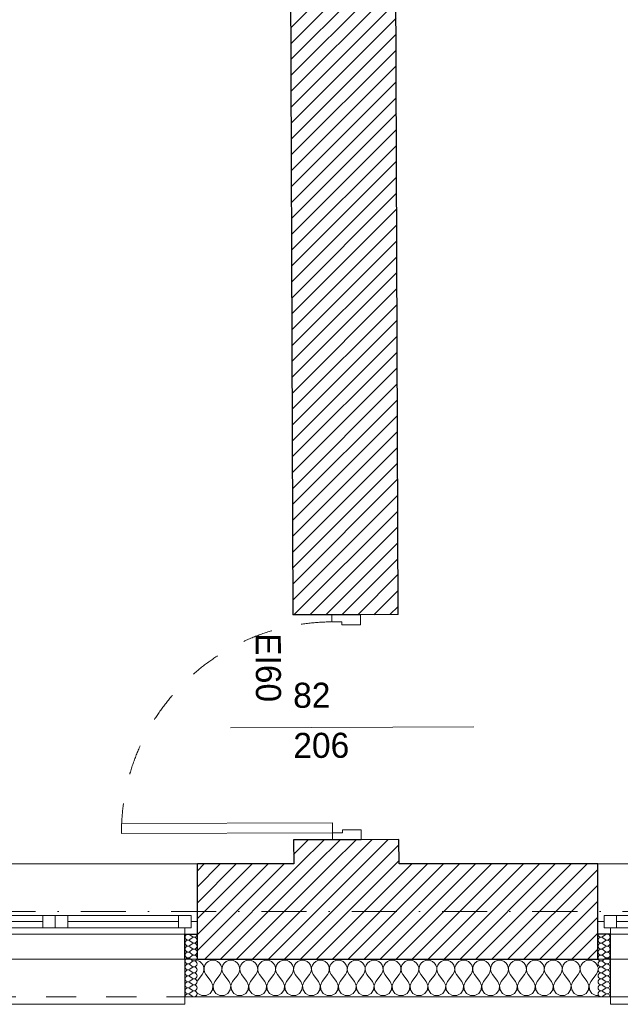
# Model space of a CAD drawing. Header units: millimetres. Extents: x 172139 to 266886, y 89395 to 138225.
# Tile 37 of 94: x 202872 to 205267, y 106825 to 110754. Entities that reach past the tile are written whole.
import ezdxf
from ezdxf.enums import TextEntityAlignment as Align

# ---------------------------------------------------------------- set-up
doc = ezdxf.new("R2010")
doc.units = ezdxf.units.MM
doc.header["$MEASUREMENT"] = 0
doc.linetypes.add('Kropki i Kreski', pattern=[360, 180, -90, 0, -90])
doc.linetypes.add('Przerywana', pattern=[240, 120, -120])
for name, color, linetype in [('Drzwi ArchiCAD', 7, 'Continuous'), ('Konstrukcja - Siatki mod', 7, 'Continuous'), ('KR_INW', 7, 'Continuous'), ('NAPIS_SODON', 7, 'Continuous'), ('Okna ArchiCADa', 7, 'Continuous'), ('Znaczniki drzwi ArchiCADa', 7, 'Continuous')]:
    doc.layers.add(name, color=color, linetype=linetype)
for name, color, linetype, lineweight in [('Drzwi ArchiCAD_Nr_pióra__1', 7, 'Continuous', 13), ('Drzwi ArchiCAD_Nr_pióra__27', 7, 'Continuous', 25), ('KR_INW_Nr_pióra__101', 252, 'Continuous', 5), ('KR_INW_Nr_pióra__27', 7, 'Continuous', 25), ('KR_INW_Nr_pióra__47', 7, 'Continuous', 15), ('NAPIS_SODON_Nr_pióra__1', 7, 'Continuous', 13), ('Okna ArchiCADa_Nr_pióra__1', 7, 'Continuous', 13), ('Okna ArchiCADa_Nr_pióra__27', 7, 'Continuous', 25), ('Znaczniki drzwi ArchiCADa_Nr_pióra__7', 7, 'Continuous', 13)]:
    doc.layers.add(name, color=color, linetype=linetype, lineweight=lineweight)
for name, color, linetype, lineweight, true_color in [('Konstrukcja - Siatki mod_Nr_pióra__48', 7, 'Continuous', 15, 0xa80f02), ('KR_INW_Nr_pióra__102', 7, 'Continuous', 5, 0xcccccc), ('Znaczniki drzwi ArchiCADa_Nr_pióra__20', 7, 'Continuous', 13, 0xb00000)]:
    doc.layers.add(name, color=color, linetype=linetype, lineweight=lineweight, true_color=true_color)
doc.styles.add('GENERATED_STYLE_1', font='txt')
pattern_1 = [(45, (0, 0), (-31.819804, 31.819804), [])]

# ---------------------------------------------------------------- blocks, each defined once
blk = doc.blocks.new('Strop_1', base_point=(179225, 121523.3))
at = {"layer": 'NAPIS_SODON_Nr_pióra__1', "linetype": 'Continuous', "flags": 128}
blk.add_lwpolyline([(179225, 121523.3), (179225.9, 107003.8), (250898.3, 107008.3), (250897.4, 121527.8)], close=True, dxfattribs=at)
blk = doc.blocks.new('*X158')
at = {"layer": 'KR_INW_Nr_pióra__102', "linetype": 'Continuous'}
for p, q in [((203581.2, 107000.2), (203580.9, 107000.2)), ((203590.2, 106996.2), (203581.2, 107000.2)), ((203597.8, 106989.9), (203590.2, 106996.2)), ((203603.4, 106981.8), (203597.8, 106989.9)), ((203606.5, 106972.5), (203603.4, 106981.8)), ((203607, 106962.6), (203606.5, 106972.5)), ((203607.8, 106972.5), (203607.3, 106962.6)), ((203610.9, 106981.8), (203607.8, 106972.5)), ((203616.5, 106989.9), (203610.9, 106981.8)), ((203624.1, 106996.2), (203616.5, 106989.9)), ((203633.1, 107000.2), (203624.1, 106996.2)), ((203642.9, 107001.6), (203633.1, 107000.2)), ((203652.6, 107000.2), (203642.9, 107001.6)), ((203661.6, 106996.2), (203652.6, 107000.2)), ((203669.2, 106989.9), (203661.6, 106996.2)), ((203674.8, 106981.8), (203669.2, 106989.9)), ((203677.9, 106972.5), (203674.8, 106981.8)), ((203678.4, 106962.6), (203677.9, 106972.5)), ((203679.2, 106972.5), (203678.7, 106962.6)), ((203682.3, 106981.8), (203679.2, 106972.5)), ((203687.9, 106989.9), (203682.3, 106981.8)), ((203695.5, 106996.2), (203687.9, 106989.9)), ((203704.5, 107000.2), (203695.5, 106996.2)), ((203714.3, 107001.6), (203704.5, 107000.2)), ((203724, 107000.2), (203714.3, 107001.6)), ((203733.1, 106996.2), (203724, 107000.2)), ((203740.6, 106989.9), (203733.1, 106996.2)), ((203746.2, 106981.8), (203740.6, 106989.9)), ((203749.4, 106972.5), (203746.2, 106981.8)), ((203749.9, 106962.6), (203749.4, 106972.5)), ((203750.6, 106972.5), (203750.1, 106962.6)), ((203753.8, 106981.8), (203750.6, 106972.5)), ((203759.4, 106989.9), (203753.8, 106981.8)), ((203766.9, 106996.2), (203759.4, 106989.9)), ((203776, 107000.2), (203766.9, 106996.2)), ((203785.7, 107001.6), (203776, 107000.2)), ((203795.5, 107000.2), (203785.7, 107001.6)), ((203804.5, 106996.2), (203795.5, 107000.2)), ((203812.1, 106989.9), (203804.5, 106996.2)), ((203817.7, 106981.8), (203812.1, 106989.9)), ((203820.8, 106972.5), (203817.7, 106981.8)), ((203821.3, 106962.6), (203820.8, 106972.5)), ((203822.1, 106972.5), (203821.6, 106962.6)), ((203825.2, 106981.8), (203822.1, 106972.5)), ((203830.8, 106989.9), (203825.2, 106981.8)), ((203838.4, 106996.2), (203830.8, 106989.9)), ((203847.4, 107000.2), (203838.4, 106996.2)), ((203857.1, 107001.6), (203847.4, 107000.2)), ((203866.9, 107000.2), (203857.1, 107001.6)), ((203875.9, 106996.2), (203866.9, 107000.2)), ((203883.5, 106989.9), (203875.9, 106996.2)), ((203889.1, 106981.8), (203883.5, 106989.9)), ((203892.2, 106972.5), (203889.1, 106981.8)), ((203892.7, 106962.6), (203892.2, 106972.5)), ((203893.5, 106972.5), (203893, 106962.6)), ((203896.6, 106981.8), (203893.5, 106972.5)), ((203902.2, 106989.9), (203896.6, 106981.8)), ((203909.8, 106996.2), (203902.2, 106989.9)), ((203918.8, 107000.2), (203909.8, 106996.2)), ((203928.6, 107001.6), (203918.8, 107000.2)), ((203938.3, 107000.2), (203928.6, 107001.6)), ((203947.3, 106996.2), (203938.3, 107000.2)), ((203954.9, 106989.9), (203947.3, 106996.2)), ((203960.5, 106981.8), (203954.9, 106989.9)), ((203963.7, 106972.5), (203960.5, 106981.8)), ((203964.1, 106962.6), (203963.7, 106972.5)), ((203964.9, 106972.5), (203964.4, 106962.6)), ((203968.1, 106981.8), (203964.9, 106972.5)), ((203973.6, 106989.9), (203968.1, 106981.8)), ((203981.2, 106996.2), (203973.6, 106989.9)), ((203990.2, 107000.2), (203981.2, 106996.2)), ((204000, 107001.6), (203990.2, 107000.2)), ((204009.8, 107000.2), (204000, 107001.6)), ((204018.8, 106996.2), (204009.8, 107000.2)), ((204026.4, 106989.9), (204018.8, 106996.2)), ((204031.9, 106981.8), (204026.4, 106989.9)), ((204035.1, 106972.5), (204031.9, 106981.8)), ((204035.6, 106962.6), (204035.1, 106972.5)), ((204036.3, 106972.5), (204035.9, 106962.6)), ((204039.5, 106981.8), (204036.3, 106972.5)), ((204045.1, 106989.9), (204039.5, 106981.8)), ((204052.7, 106996.2), (204045.1, 106989.9)), ((204061.7, 107000.2), (204052.7, 106996.2)), ((204071.4, 107001.6), (204061.7, 107000.2)), ((204081.2, 107000.2), (204071.4, 107001.6)), ((204090.2, 106996.2), (204081.2, 107000.2)), ((204097.8, 106989.9), (204090.2, 106996.2)), ((204103.4, 106981.8), (204097.8, 106989.9)), ((204106.5, 106972.5), (204103.4, 106981.8)), ((204107, 106962.6), (204106.5, 106972.5)), ((204107.8, 106972.5), (204107.3, 106962.6)), ((204110.9, 106981.8), (204107.8, 106972.5)), ((204116.5, 106989.9), (204110.9, 106981.8)), ((204124.1, 106996.2), (204116.5, 106989.9)), ((204133.1, 107000.2), (204124.1, 106996.2)), ((204142.9, 107001.6), (204133.1, 107000.2)), ((204152.6, 107000.2), (204142.9, 107001.6)), ((204161.6, 106996.2), (204152.6, 107000.2)), ((204169.2, 106989.9), (204161.6, 106996.2)), ((204174.8, 106981.8), (204169.2, 106989.9)), ((204177.9, 106972.5), (204174.8, 106981.8)), ((204178.4, 106962.6), (204177.9, 106972.5)), ((204179.2, 106972.5), (204178.7, 106962.6)), ((204182.3, 106981.8), (204179.2, 106972.5)), ((204187.9, 106989.9), (204182.3, 106981.8)), ((204195.5, 106996.2), (204187.9, 106989.9)), ((204204.5, 107000.2), (204195.5, 106996.2)), ((204214.3, 107001.6), (204204.5, 107000.2)), ((204224, 107000.2), (204214.3, 107001.6)), ((204233.1, 106996.2), (204224, 107000.2)), ((204240.6, 106989.9), (204233.1, 106996.2)), ((204246.2, 106981.8), (204240.6, 106989.9)), ((204249.4, 106972.5), (204246.2, 106981.8)), ((204249.9, 106962.6), (204249.4, 106972.5)), ((204250.6, 106972.5), (204250.1, 106962.6)), ((204253.8, 106981.8), (204250.6, 106972.5)), ((204259.4, 106989.9), (204253.8, 106981.8)), ((204266.9, 106996.2), (204259.4, 106989.9)), ((204276, 107000.2), (204266.9, 106996.2)), ((204285.7, 107001.6), (204276, 107000.2)), ((204295.5, 107000.2), (204285.7, 107001.6)), ((204304.5, 106996.2), (204295.5, 107000.2)), ((204312.1, 106989.9), (204304.5, 106996.2)), ((204317.7, 106981.8), (204312.1, 106989.9)), ((204320.8, 106972.5), (204317.7, 106981.8)), ((204321.3, 106962.6), (204320.8, 106972.5)), ((204322.1, 106972.5), (204321.6, 106962.6)), ((204325.2, 106981.8), (204322.1, 106972.5)), ((204330.8, 106989.9), (204325.2, 106981.8)), ((204338.4, 106996.2), (204330.8, 106989.9)), ((204347.4, 107000.2), (204338.4, 106996.2)), ((204357.1, 107001.6), (204347.4, 107000.2)), ((204366.9, 107000.2), (204357.1, 107001.6)), ((204375.9, 106996.2), (204366.9, 107000.2)), ((204383.5, 106989.9), (204375.9, 106996.2)), ((204389.1, 106981.8), (204383.5, 106989.9)), ((204392.2, 106972.5), (204389.1, 106981.8)), ((204392.7, 106962.6), (204392.2, 106972.5)), ((204393.5, 106972.5), (204393, 106962.6)), ((204396.6, 106981.8), (204393.5, 106972.5)), ((204402.2, 106989.9), (204396.6, 106981.8)), ((204409.8, 106996.2), (204402.2, 106989.9)), ((204418.8, 107000.2), (204409.8, 106996.2)), ((204428.6, 107001.6), (204418.8, 107000.2)), ((204438.3, 107000.2), (204428.6, 107001.6)), ((204447.3, 106996.2), (204438.3, 107000.2)), ((204454.9, 106989.9), (204447.3, 106996.2)), ((204460.5, 106981.8), (204454.9, 106989.9)), ((204463.7, 106972.5), (204460.5, 106981.8)), ((204464.1, 106962.6), (204463.7, 106972.5)), ((204464.9, 106972.5), (204464.4, 106962.6)), ((204468.1, 106981.8), (204464.9, 106972.5)), ((204473.6, 106989.9), (204468.1, 106981.8)), ((204481.2, 106996.2), (204473.6, 106989.9)), ((204490.2, 107000.2), (204481.2, 106996.2)), ((204500, 107001.6), (204490.2, 107000.2)), ((204509.8, 107000.2), (204500, 107001.6)), ((204518.8, 106996.2), (204509.8, 107000.2)), ((204526.4, 106989.9), (204518.8, 106996.2)), ((204531.9, 106981.8), (204526.4, 106989.9)), ((204535.1, 106972.5), (204531.9, 106981.8)), ((204535.6, 106962.6), (204535.1, 106972.5)), ((204536.3, 106972.5), (204535.9, 106962.6)), ((204539.5, 106981.8), (204536.3, 106972.5)), ((204545.1, 106989.9), (204539.5, 106981.8)), ((204552.7, 106996.2), (204545.1, 106989.9)), ((204561.7, 107000.2), (204552.7, 106996.2)), ((204571.4, 107001.6), (204561.7, 107000.2)), ((204581.2, 107000.2), (204571.4, 107001.6)), ((204590.2, 106996.2), (204581.2, 107000.2)), ((204597.8, 106989.9), (204590.2, 106996.2)), ((204603.4, 106981.8), (204597.8, 106989.9)), ((204606.5, 106972.5), (204603.4, 106981.8)), ((204607, 106962.6), (204606.5, 106972.5)), ((204607.8, 106972.5), (204607.3, 106962.6)), ((204610.9, 106981.8), (204607.8, 106972.5)), ((204616.5, 106989.9), (204610.9, 106981.8)), ((204624.1, 106996.2), (204616.5, 106989.9)), ((204633.1, 107000.2), (204624.1, 106996.2)), ((204642.9, 107001.6), (204633.1, 107000.2)), ((204652.6, 107000.2), (204642.9, 107001.6)), ((204661.6, 106996.2), (204652.6, 107000.2)), ((204669.2, 106989.9), (204661.6, 106996.2)), ((204674.8, 106981.8), (204669.2, 106989.9)), ((204677.9, 106972.5), (204674.8, 106981.8)), ((204678.4, 106962.6), (204677.9, 106972.5)), ((204679.2, 106972.5), (204678.7, 106962.6)), ((204682.3, 106981.8), (204679.2, 106972.5)), ((204687.9, 106989.9), (204682.3, 106981.8)), ((204695.5, 106996.2), (204687.9, 106989.9)), ((204704.5, 107000.2), (204695.5, 106996.2)), ((204714.3, 107001.6), (204704.5, 107000.2)), ((204724, 107000.2), (204714.3, 107001.6)), ((204733.1, 106996.2), (204724, 107000.2)), ((204740.6, 106989.9), (204733.1, 106996.2)), ((204746.2, 106981.8), (204740.6, 106989.9)), ((204749.4, 106972.5), (204746.2, 106981.8)), ((204749.9, 106962.6), (204749.4, 106972.5)), ((204750.6, 106972.5), (204750.1, 106962.6)), ((204753.8, 106981.8), (204750.6, 106972.5)), ((204759.4, 106989.9), (204753.8, 106981.8)), ((204766.9, 106996.2), (204759.4, 106989.9)), ((204776, 107000.2), (204766.9, 106996.2)), ((204785.7, 107001.6), (204776, 107000.2)), ((204795.5, 107000.2), (204785.7, 107001.6)), ((204804.5, 106996.2), (204795.5, 107000.2)), ((204812.1, 106989.9), (204804.5, 106996.2)), ((204817.7, 106981.8), (204812.1, 106989.9)), ((204820.8, 106972.5), (204817.7, 106981.8)), ((204821.3, 106962.6), (204820.8, 106972.5)), ((204822.1, 106972.5), (204821.6, 106962.6)), ((204825.2, 106981.8), (204822.1, 106972.5)), ((204830.8, 106989.9), (204825.2, 106981.8)), ((204838.4, 106996.2), (204830.8, 106989.9)), ((204847.4, 107000.2), (204838.4, 106996.2)), ((204857.1, 107001.6), (204847.4, 107000.2)), ((204866.9, 107000.2), (204857.1, 107001.6)), ((204875.9, 106996.2), (204866.9, 107000.2)), ((204883.5, 106989.9), (204875.9, 106996.2)), ((204889.1, 106981.8), (204883.5, 106989.9)), ((204892.2, 106972.5), (204889.1, 106981.8)), ((204892.7, 106962.6), (204892.2, 106972.5)), ((204893.5, 106972.5), (204893, 106962.6)), ((204896.6, 106981.8), (204893.5, 106972.5)), ((204902.2, 106989.9), (204896.6, 106981.8)), ((204909.8, 106996.2), (204902.2, 106989.9)), ((204918.8, 107000.2), (204909.8, 106996.2)), ((204928.6, 107001.6), (204918.8, 107000.2)), ((204938.3, 107000.2), (204928.6, 107001.6)), ((204947.3, 106996.2), (204938.3, 107000.2)), ((204954.9, 106989.9), (204947.3, 106996.2)), ((204960.5, 106981.8), (204954.9, 106989.9)), ((204963.7, 106972.5), (204960.5, 106981.8)), ((204964.1, 106962.6), (204963.7, 106972.5)), ((204964.9, 106972.5), (204964.4, 106962.6)), ((204968.1, 106981.8), (204964.9, 106972.5)), ((204973.6, 106989.9), (204968.1, 106981.8)), ((204981.2, 106996.2), (204973.6, 106989.9)), ((204990.2, 107000.2), (204981.2, 106996.2)), ((205000, 107001.6), (204990.2, 107000.2)), ((205009.8, 107000.2), (205000, 107001.6)), ((205018.8, 106996.2), (205009.8, 107000.2)), ((205026.4, 106989.9), (205018.8, 106996.2)), ((205031.9, 106981.8), (205026.4, 106989.9)), ((205035.1, 106972.5), (205031.9, 106981.8)), ((205035.6, 106962.6), (205035.1, 106972.5)), ((205036.3, 106972.5), (205035.9, 106962.6)), ((205039.5, 106981.8), (205036.3, 106972.5)), ((205045.1, 106989.9), (205039.5, 106981.8)), ((205052.7, 106996.2), (205045.1, 106989.9)), ((205061.7, 107000.2), (205052.7, 106996.2)), ((205071.4, 107001.6), (205061.7, 107000.2)), ((205081.2, 107000.2), (205071.4, 107001.6)), ((205090.2, 106996.2), (205081.2, 107000.2)), ((205097.8, 106989.9), (205090.2, 106996.2)), ((205103.4, 106981.8), (205097.8, 106989.9)), ((205106.5, 106972.5), (205103.4, 106981.8)), ((205107, 106962.6), (205106.5, 106972.5)), ((205107.8, 106972.5), (205107.3, 106962.6)), ((205110.9, 106981.8), (205107.8, 106972.5)), ((205116.5, 106989.9), (205110.9, 106981.8)), ((205124.1, 106996.2), (205116.5, 106989.9)), ((205133.1, 107000.2), (205124.1, 106996.2)), ((205142.9, 107001.6), (205133.1, 107000.2)), ((205152.6, 107000.2), (205142.9, 107001.6)), ((205161.6, 106996.2), (205152.6, 107000.2)), ((205169.2, 106989.9), (205161.6, 106996.2)), ((205174.8, 106981.8), (205169.2, 106989.9)), ((205177.7, 106973.2), (205174.8, 106981.8)), ((203580.9, 106919), (203600, 106944.4)), ((203600, 106944.4), (203604.8, 106953.1)), ((203604.8, 106953.1), (203607, 106962.6)), ((203607.3, 106962.6), (203609.5, 106953.1)), ((203609.5, 106953.1), (203614.3, 106944.4)), ((203635.7, 106915.9), (203614.3, 106944.4)), ((203650, 106915.9), (203671.4, 106944.4)), ((203671.4, 106944.4), (203676.2, 106953.1)), ((203676.2, 106953.1), (203678.4, 106962.6)), ((203678.7, 106962.6), (203680.9, 106953.1)), ((203680.9, 106953.1), (203685.7, 106944.4)), ((203707.1, 106915.9), (203685.7, 106944.4)), ((203721.4, 106915.9), (203742.9, 106944.4)), ((203742.9, 106944.4), (203747.6, 106953.1)), ((203747.6, 106953.1), (203749.9, 106962.6)), ((203750.1, 106962.6), (203752.4, 106953.1)), ((203752.4, 106953.1), (203757.1, 106944.4)), ((203778.6, 106915.9), (203757.1, 106944.4)), ((203792.9, 106915.9), (203814.3, 106944.4)), ((203814.3, 106944.4), (203819.1, 106953.1)), ((203819.1, 106953.1), (203821.3, 106962.6)), ((203821.6, 106962.6), (203823.8, 106953.1)), ((203823.8, 106953.1), (203828.6, 106944.4)), ((203850, 106915.9), (203828.6, 106944.4)), ((203864.3, 106915.9), (203885.7, 106944.4)), ((203885.7, 106944.4), (203890.5, 106953.1)), ((203890.5, 106953.1), (203892.7, 106962.6)), ((203893, 106962.6), (203895.2, 106953.1)), ((203895.2, 106953.1), (203900, 106944.4)), ((203921.4, 106915.9), (203900, 106944.4)), ((203935.7, 106915.9), (203957.1, 106944.4)), ((203957.1, 106944.4), (203961.9, 106953.1)), ((203961.9, 106953.1), (203964.1, 106962.6)), ((203964.4, 106962.6), (203966.7, 106953.1)), ((203966.7, 106953.1), (203971.4, 106944.4)), ((203992.9, 106915.9), (203971.4, 106944.4)), ((204007.1, 106915.9), (204028.6, 106944.4)), ((204028.6, 106944.4), (204033.3, 106953.1)), ((204033.3, 106953.1), (204035.6, 106962.6)), ((204035.9, 106962.6), (204038.1, 106953.1)), ((204038.1, 106953.1), (204042.9, 106944.4)), ((204064.3, 106915.9), (204042.9, 106944.4)), ((204078.6, 106915.9), (204100, 106944.4)), ((204100, 106944.4), (204104.8, 106953.1)), ((204104.8, 106953.1), (204107, 106962.6)), ((204107.3, 106962.6), (204109.5, 106953.1)), ((204109.5, 106953.1), (204114.3, 106944.4)), ((204135.7, 106915.9), (204114.3, 106944.4)), ((204150, 106915.9), (204171.4, 106944.4)), ((204171.4, 106944.4), (204176.2, 106953.1)), ((204176.2, 106953.1), (204178.4, 106962.6)), ((204178.7, 106962.6), (204180.9, 106953.1)), ((204180.9, 106953.1), (204185.7, 106944.4)), ((204207.1, 106915.9), (204185.7, 106944.4)), ((204221.4, 106915.9), (204242.9, 106944.4)), ((204242.9, 106944.4), (204247.6, 106953.1)), ((204247.6, 106953.1), (204249.9, 106962.6)), ((204250.1, 106962.6), (204252.4, 106953.1)), ((204252.4, 106953.1), (204257.1, 106944.4)), ((204278.6, 106915.9), (204257.1, 106944.4)), ((204292.9, 106915.9), (204314.3, 106944.4)), ((204314.3, 106944.4), (204319.1, 106953.1)), ((204319.1, 106953.1), (204321.3, 106962.6)), ((204321.6, 106962.6), (204323.8, 106953.1)), ((204323.8, 106953.1), (204328.6, 106944.4)), ((204350, 106915.9), (204328.6, 106944.4)), ((204364.3, 106915.9), (204385.7, 106944.4)), ((204385.7, 106944.4), (204390.5, 106953.1)), ((204390.5, 106953.1), (204392.7, 106962.6)), ((204393, 106962.6), (204395.2, 106953.1)), ((204395.2, 106953.1), (204400, 106944.4)), ((204421.4, 106915.9), (204400, 106944.4)), ((204435.7, 106915.9), (204457.1, 106944.4)), ((204457.1, 106944.4), (204461.9, 106953.1)), ((204461.9, 106953.1), (204464.1, 106962.6)), ((204464.4, 106962.6), (204466.7, 106953.1)), ((204466.7, 106953.1), (204471.4, 106944.4)), ((204492.9, 106915.9), (204471.4, 106944.4)), ((204507.1, 106915.9), (204528.6, 106944.4)), ((204528.6, 106944.4), (204533.3, 106953.1)), ((204533.3, 106953.1), (204535.6, 106962.6)), ((204535.9, 106962.6), (204538.1, 106953.1)), ((204538.1, 106953.1), (204542.9, 106944.4)), ((204564.3, 106915.9), (204542.9, 106944.4)), ((204578.6, 106915.9), (204600, 106944.4)), ((204600, 106944.4), (204604.8, 106953.1)), ((204604.8, 106953.1), (204607, 106962.6)), ((204607.3, 106962.6), (204609.5, 106953.1)), ((204609.5, 106953.1), (204614.3, 106944.4)), ((204635.7, 106915.9), (204614.3, 106944.4)), ((204650, 106915.9), (204671.4, 106944.4)), ((204671.4, 106944.4), (204676.2, 106953.1)), ((204676.2, 106953.1), (204678.4, 106962.6)), ((204678.7, 106962.6), (204680.9, 106953.1)), ((204680.9, 106953.1), (204685.7, 106944.4)), ((204707.1, 106915.9), (204685.7, 106944.4)), ((204721.4, 106915.9), (204742.9, 106944.4)), ((204742.9, 106944.4), (204747.6, 106953.1)), ((204747.6, 106953.1), (204749.9, 106962.6)), ((204750.1, 106962.6), (204752.4, 106953.1)), ((204752.4, 106953.1), (204757.1, 106944.4)), ((204778.6, 106915.9), (204757.1, 106944.4)), ((204792.9, 106915.9), (204814.3, 106944.4)), ((204814.3, 106944.4), (204819.1, 106953.1)), ((204819.1, 106953.1), (204821.3, 106962.6)), ((204821.6, 106962.6), (204823.8, 106953.1)), ((204823.8, 106953.1), (204828.6, 106944.4)), ((204850, 106915.9), (204828.6, 106944.4)), ((204864.3, 106915.9), (204885.7, 106944.4)), ((204885.7, 106944.4), (204890.5, 106953.1)), ((204890.5, 106953.1), (204892.7, 106962.6)), ((204893, 106962.6), (204895.2, 106953.1)), ((204895.2, 106953.1), (204900, 106944.4)), ((204921.4, 106915.9), (204900, 106944.4)), ((204935.7, 106915.9), (204957.1, 106944.4)), ((204957.1, 106944.4), (204961.9, 106953.1)), ((204961.9, 106953.1), (204964.1, 106962.6)), ((204964.4, 106962.6), (204966.7, 106953.1)), ((204966.7, 106953.1), (204971.4, 106944.4)), ((204992.9, 106915.9), (204971.4, 106944.4)), ((205007.1, 106915.9), (205028.6, 106944.4)), ((205028.6, 106944.4), (205033.3, 106953.1)), ((205033.3, 106953.1), (205035.6, 106962.6)), ((205035.9, 106962.6), (205038.1, 106953.1)), ((205038.1, 106953.1), (205042.9, 106944.4)), ((205064.3, 106915.9), (205042.9, 106944.4)), ((205078.6, 106915.9), (205100, 106944.4)), ((205100, 106944.4), (205104.8, 106953.1)), ((205104.8, 106953.1), (205107, 106962.6)), ((205107.3, 106962.6), (205109.5, 106953.1)), ((205109.5, 106953.1), (205114.3, 106944.4)), ((205135.7, 106915.9), (205114.3, 106944.4)), ((205150, 106915.9), (205171.4, 106944.4)), ((205171.4, 106944.4), (205176.2, 106953.1)), ((205176.2, 106953.1), (205177.7, 106959.5)), ((203642.4, 106899.8), (203635.7, 106915.9)), ((203640.8, 106882.5), (203642.4, 106899.8)), ((203650, 106915.9), (203643.3, 106899.8)), ((203643.3, 106899.8), (203644.9, 106882.5)), ((203713.9, 106899.8), (203707.1, 106915.9)), ((203712.2, 106882.5), (203713.9, 106899.8)), ((203721.4, 106915.9), (203714.7, 106899.8)), ((203714.7, 106899.8), (203716.3, 106882.5)), ((203785.3, 106899.8), (203778.6, 106915.9)), ((203783.7, 106882.5), (203785.3, 106899.8)), ((203792.9, 106915.9), (203786.1, 106899.8)), ((203786.1, 106899.8), (203787.8, 106882.5)), ((203856.7, 106899.8), (203850, 106915.9)), ((203855.1, 106882.5), (203856.7, 106899.8)), ((203864.3, 106915.9), (203857.6, 106899.8)), ((203857.6, 106899.8), (203859.2, 106882.5)), ((203928.2, 106899.8), (203921.4, 106915.9)), ((203926.5, 106882.5), (203928.2, 106899.8)), ((203935.7, 106915.9), (203929, 106899.8)), ((203929, 106899.8), (203930.6, 106882.5)), ((203999.6, 106899.8), (203992.9, 106915.9)), ((203997.9, 106882.5), (203999.6, 106899.8)), ((204007.1, 106915.9), (204000.4, 106899.8)), ((204000.4, 106899.8), (204002.1, 106882.5)), ((204071, 106899.8), (204064.3, 106915.9)), ((204069.4, 106882.5), (204071, 106899.8)), ((204078.6, 106915.9), (204071.8, 106899.8)), ((204071.8, 106899.8), (204073.5, 106882.5)), ((204142.4, 106899.8), (204135.7, 106915.9)), ((204140.8, 106882.5), (204142.4, 106899.8)), ((204150, 106915.9), (204143.3, 106899.8)), ((204143.3, 106899.8), (204144.9, 106882.5)), ((204213.9, 106899.8), (204207.1, 106915.9)), ((204212.2, 106882.5), (204213.9, 106899.8)), ((204221.4, 106915.9), (204214.7, 106899.8)), ((204214.7, 106899.8), (204216.3, 106882.5)), ((204285.3, 106899.8), (204278.6, 106915.9)), ((204283.7, 106882.5), (204285.3, 106899.8)), ((204292.9, 106915.9), (204286.1, 106899.8)), ((204286.1, 106899.8), (204287.8, 106882.5)), ((204356.7, 106899.8), (204350, 106915.9)), ((204355.1, 106882.5), (204356.7, 106899.8)), ((204364.3, 106915.9), (204357.6, 106899.8)), ((204357.6, 106899.8), (204359.2, 106882.5)), ((204428.2, 106899.8), (204421.4, 106915.9)), ((204426.5, 106882.5), (204428.2, 106899.8)), ((204435.7, 106915.9), (204429, 106899.8)), ((204429, 106899.8), (204430.6, 106882.5)), ((204499.6, 106899.8), (204492.9, 106915.9)), ((204497.9, 106882.5), (204499.6, 106899.8)), ((204507.1, 106915.9), (204500.4, 106899.8)), ((204500.4, 106899.8), (204502.1, 106882.5)), ((204571, 106899.8), (204564.3, 106915.9)), ((204569.4, 106882.5), (204571, 106899.8)), ((204578.6, 106915.9), (204571.8, 106899.8)), ((204571.8, 106899.8), (204573.5, 106882.5)), ((204642.4, 106899.8), (204635.7, 106915.9)), ((204640.8, 106882.5), (204642.4, 106899.8)), ((204650, 106915.9), (204643.3, 106899.8)), ((204643.3, 106899.8), (204644.9, 106882.5)), ((204713.9, 106899.8), (204707.1, 106915.9)), ((204712.2, 106882.5), (204713.9, 106899.8)), ((204721.4, 106915.9), (204714.7, 106899.8)), ((204714.7, 106899.8), (204716.3, 106882.5)), ((204785.3, 106899.8), (204778.6, 106915.9)), ((204783.7, 106882.5), (204785.3, 106899.8)), ((204792.9, 106915.9), (204786.1, 106899.8)), ((204786.1, 106899.8), (204787.8, 106882.5)), ((204856.7, 106899.8), (204850, 106915.9)), ((204855.1, 106882.5), (204856.7, 106899.8)), ((204864.3, 106915.9), (204857.6, 106899.8)), ((204857.6, 106899.8), (204859.2, 106882.5)), ((204928.2, 106899.8), (204921.4, 106915.9)), ((204926.5, 106882.5), (204928.2, 106899.8)), ((204935.7, 106915.9), (204929, 106899.8)), ((204929, 106899.8), (204930.6, 106882.5)), ((204999.6, 106899.8), (204992.9, 106915.9)), ((204997.9, 106882.5), (204999.6, 106899.8)), ((205007.1, 106915.9), (205000.4, 106899.8)), ((205000.4, 106899.8), (205002.1, 106882.5)), ((205071, 106899.8), (205064.3, 106915.9)), ((205069.4, 106882.5), (205071, 106899.8)), ((205078.6, 106915.9), (205071.8, 106899.8)), ((205071.8, 106899.8), (205073.5, 106882.5)), ((205142.4, 106899.8), (205135.7, 106915.9)), ((205140.8, 106882.5), (205142.4, 106899.8)), ((205150, 106915.9), (205143.3, 106899.8)), ((205143.3, 106899.8), (205144.9, 106882.5)), ((203580.9, 106871.3), (203583.1, 106868)), ((203583.1, 106868), (203598.4, 106859.8)), ((203598.4, 106859.8), (203615.8, 106859.8)), ((203615.8, 106859.8), (203631.2, 106868)), ((203631.2, 106868), (203640.8, 106882.5)), ((203644.9, 106882.5), (203654.5, 106868)), ((203654.5, 106868), (203669.9, 106859.8)), ((203669.9, 106859.8), (203687.3, 106859.8)), ((203687.3, 106859.8), (203702.6, 106868)), ((203702.6, 106868), (203712.2, 106882.5)), ((203716.3, 106882.5), (203726, 106868)), ((203726, 106868), (203741.3, 106859.8)), ((203741.3, 106859.8), (203758.7, 106859.8)), ((203758.7, 106859.8), (203774, 106868)), ((203774, 106868), (203783.7, 106882.5)), ((203787.8, 106882.5), (203797.4, 106868)), ((203797.4, 106868), (203812.7, 106859.8)), ((203812.7, 106859.8), (203830.1, 106859.8)), ((203830.1, 106859.8), (203845.5, 106868)), ((203845.5, 106868), (203855.1, 106882.5)), ((203859.2, 106882.5), (203868.8, 106868)), ((203868.8, 106868), (203884.2, 106859.8)), ((203884.2, 106859.8), (203901.6, 106859.8)), ((203901.6, 106859.8), (203916.9, 106868)), ((203916.9, 106868), (203926.5, 106882.5)), ((203930.6, 106882.5), (203940.3, 106868)), ((203940.3, 106868), (203955.6, 106859.8)), ((203955.6, 106859.8), (203973, 106859.8)), ((203973, 106859.8), (203988.3, 106868)), ((203988.3, 106868), (203997.9, 106882.5)), ((204002.1, 106882.5), (204011.7, 106868)), ((204011.7, 106868), (204027, 106859.8)), ((204027, 106859.8), (204044.4, 106859.8)), ((204044.4, 106859.8), (204059.7, 106868)), ((204059.7, 106868), (204069.4, 106882.5)), ((204073.5, 106882.5), (204083.1, 106868)), ((204083.1, 106868), (204098.4, 106859.8)), ((204098.4, 106859.8), (204115.8, 106859.8)), ((204115.8, 106859.8), (204131.2, 106868)), ((204131.2, 106868), (204140.8, 106882.5)), ((204144.9, 106882.5), (204154.5, 106868)), ((204154.5, 106868), (204169.9, 106859.8)), ((204169.9, 106859.8), (204187.3, 106859.8)), ((204187.3, 106859.8), (204202.6, 106868)), ((204202.6, 106868), (204212.2, 106882.5)), ((204216.3, 106882.5), (204226, 106868)), ((204226, 106868), (204241.3, 106859.8)), ((204241.3, 106859.8), (204258.7, 106859.8)), ((204258.7, 106859.8), (204274, 106868)), ((204274, 106868), (204283.7, 106882.5)), ((204287.8, 106882.5), (204297.4, 106868)), ((204297.4, 106868), (204312.7, 106859.8)), ((204312.7, 106859.8), (204330.1, 106859.8)), ((204330.1, 106859.8), (204345.5, 106868)), ((204345.5, 106868), (204355.1, 106882.5)), ((204359.2, 106882.5), (204368.8, 106868)), ((204368.8, 106868), (204384.2, 106859.8)), ((204384.2, 106859.8), (204401.6, 106859.8)), ((204401.6, 106859.8), (204416.9, 106868)), ((204416.9, 106868), (204426.5, 106882.5)), ((204430.6, 106882.5), (204440.3, 106868)), ((204440.3, 106868), (204455.6, 106859.8)), ((204455.6, 106859.8), (204473, 106859.8)), ((204473, 106859.8), (204488.3, 106868)), ((204488.3, 106868), (204497.9, 106882.5)), ((204502.1, 106882.5), (204511.7, 106868)), ((204511.7, 106868), (204527, 106859.8)), ((204527, 106859.8), (204544.4, 106859.8)), ((204544.4, 106859.8), (204559.7, 106868)), ((204559.7, 106868), (204569.4, 106882.5)), ((204573.5, 106882.5), (204583.1, 106868)), ((204583.1, 106868), (204598.4, 106859.8)), ((204598.4, 106859.8), (204615.8, 106859.8)), ((204615.8, 106859.8), (204631.2, 106868)), ((204631.2, 106868), (204640.8, 106882.5)), ((204644.9, 106882.5), (204654.5, 106868)), ((204654.5, 106868), (204669.9, 106859.8)), ((204669.9, 106859.8), (204687.3, 106859.8)), ((204687.3, 106859.8), (204702.6, 106868)), ((204702.6, 106868), (204712.2, 106882.5)), ((204716.3, 106882.5), (204726, 106868)), ((204726, 106868), (204741.3, 106859.8)), ((204741.3, 106859.8), (204758.7, 106859.8)), ((204758.7, 106859.8), (204774, 106868)), ((204774, 106868), (204783.7, 106882.5)), ((204787.8, 106882.5), (204797.4, 106868)), ((204797.4, 106868), (204812.7, 106859.8)), ((204812.7, 106859.8), (204830.1, 106859.8)), ((204830.1, 106859.8), (204845.5, 106868)), ((204845.5, 106868), (204855.1, 106882.5)), ((204859.2, 106882.5), (204868.8, 106868)), ((204868.8, 106868), (204884.2, 106859.8)), ((204884.2, 106859.8), (204901.6, 106859.8)), ((204901.6, 106859.8), (204916.9, 106868)), ((204916.9, 106868), (204926.5, 106882.5)), ((204930.6, 106882.5), (204940.3, 106868)), ((204940.3, 106868), (204955.6, 106859.8)), ((204955.6, 106859.8), (204973, 106859.8)), ((204973, 106859.8), (204988.3, 106868)), ((204988.3, 106868), (204997.9, 106882.5)), ((205002.1, 106882.5), (205011.7, 106868)), ((205011.7, 106868), (205027, 106859.8)), ((205027, 106859.8), (205044.4, 106859.8)), ((205044.4, 106859.8), (205059.7, 106868)), ((205059.7, 106868), (205069.4, 106882.5)), ((205073.5, 106882.5), (205083.1, 106868)), ((205083.1, 106868), (205098.4, 106859.8)), ((205098.4, 106859.8), (205115.8, 106859.8)), ((205115.8, 106859.8), (205131.2, 106868)), ((205131.2, 106868), (205140.8, 106882.5)), ((205144.9, 106882.5), (205154.5, 106868)), ((205154.5, 106868), (205169.9, 106859.8)), ((205169.9, 106859.8), (205177.7, 106859.8))]:
    blk.add_line(p, q, dxfattribs=at)
blk = doc.blocks.new('*X192')
at = {"layer": 'KR_INW_Nr_pióra__102', "linetype": 'Continuous'}
for p, q in [((203560.7, 107095.6), (203551.2, 107102.8)), ((203560.7, 107090.9), (203551.2, 107083.7)), ((203560.7, 107071.8), (203551.2, 107079)), ((203560.7, 107067), (203551.2, 107059.9)), ((203560.7, 107048), (203551.2, 107055.1)), ((203560.7, 107043.2), (203551.2, 107036.1)), ((203560.7, 107024.2), (203551.2, 107031.3)), ((203560.7, 107019.4), (203551.2, 107012.3)), ((203560.7, 107000.4), (203551.2, 107007.5)), ((203560.7, 106995.6), (203551.2, 106988.5)), ((203560.7, 106976.6), (203551.2, 106983.7)), ((203560.7, 106971.8), (203551.2, 106964.7)), ((203560.7, 106952.8), (203551.2, 106959.9)), ((203560.7, 106948), (203551.2, 106940.9)), ((203560.7, 106929), (203551.2, 106936.1)), ((203560.7, 106924.2), (203551.2, 106917)), ((203560.7, 106905.1), (203551.2, 106912.3)), ((203560.7, 106900.4), (203551.2, 106893.2)), ((203560.7, 106881.3), (203551.2, 106888.5)), ((203560.7, 106876.6), (203551.2, 106869.4)), ((203560.7, 106857.5), (203551.2, 106864.7))]:
    blk.add_line(p, q, dxfattribs=at)
for centre, start, end in [((203544, 107093.2), 53.1301, 180), ((203544, 107093.2), 180, 306.8699), ((203567.8, 107105.1), 233.1301, 0), ((203567.8, 107081.3), 233.1301, 126.8699), ((203544, 107069.4), 53.1301, 180), ((203544, 107069.4), 180, 306.8699), ((203544, 107045.6), 53.1301, 180), ((203567.8, 107057.5), 233.1301, 126.8699), ((203544, 107045.6), 180, 306.8699), ((203544, 107021.8), 53.1301, 180), ((203544, 107021.8), 180, 306.8699), ((203544, 106998), 53.1301, 180), ((203567.8, 107033.7), 233.1301, 126.8699), ((203567.8, 107009.9), 233.1301, 126.8699), ((203544, 106998), 180, 306.8699), ((203544, 106974.2), 53.1301, 180), ((203544, 106974.2), 180, 306.8699), ((203567.8, 106986.1), 233.1301, 126.8699), ((203567.8, 106962.3), 233.1301, 126.8699), ((203544, 106950.4), 53.1301, 180), ((203544, 106950.4), 180, 306.8699), ((203544, 106926.6), 53.1301, 180), ((203567.8, 106938.5), 233.1301, 126.8699), ((203544, 106926.6), 180, 306.8699), ((203544, 106902.8), 53.1301, 180), ((203544, 106902.8), 180, 306.8699), ((203544, 106879), 53.1301, 180), ((203567.8, 106914.7), 233.1301, 126.8699), ((203567.8, 106890.9), 233.1301, 126.8699), ((203544, 106879), 180, 306.8699), ((203544, 106855.1), 53.1301, 180), ((203567.8, 106867), 233.1301, 126.8699)]:
    blk.add_arc(centre, 11.9, start, end, dxfattribs=at)
blk = doc.blocks.new('*X193')
at = {"layer": 'KR_INW_Nr_pióra__102', "linetype": 'Continuous'}
for p, q in [((205197.9, 107095.6), (205207.5, 107102.8)), ((205197.9, 107090.9), (205207.5, 107083.7)), ((205197.9, 107071.8), (205207.5, 107079)), ((205197.9, 107067), (205207.5, 107059.9)), ((205197.9, 107048), (205207.5, 107055.1)), ((205197.9, 107043.2), (205207.5, 107036.1)), ((205197.9, 107024.2), (205207.5, 107031.3)), ((205197.9, 107019.4), (205207.5, 107012.3)), ((205197.9, 107000.4), (205207.5, 107007.5)), ((205197.9, 106995.6), (205207.5, 106988.5)), ((205197.9, 106976.6), (205207.5, 106983.7)), ((205197.9, 106971.8), (205207.5, 106964.7)), ((205197.9, 106952.8), (205207.5, 106959.9)), ((205197.9, 106948), (205207.5, 106940.9)), ((205197.9, 106929), (205207.5, 106936.1)), ((205197.9, 106924.2), (205207.5, 106917)), ((205197.9, 106905.1), (205207.5, 106912.3)), ((205197.9, 106900.4), (205207.5, 106893.2)), ((205197.9, 106881.3), (205207.5, 106888.5)), ((205197.9, 106876.6), (205207.5, 106869.4)), ((205197.9, 106857.5), (205207.5, 106864.7))]:
    blk.add_line(p, q, dxfattribs=at)
for centre, start, end in [((205190.8, 107105.1), 180, 306.8699), ((205190.8, 107081.3), 53.1301, 306.8699), ((205214.6, 107093.2), 0, 126.8699), ((205214.6, 107093.2), 233.1301, 0), ((205190.8, 107057.5), 53.1301, 306.8699), ((205214.6, 107069.4), 0, 126.8699), ((205214.6, 107069.4), 233.1301, 0), ((205214.6, 107045.6), 0, 126.8699), ((205190.8, 107033.7), 53.1301, 306.8699), ((205190.8, 107009.9), 53.1301, 306.8699), ((205214.6, 107045.6), 233.1301, 0), ((205214.6, 107021.8), 0, 126.8699), ((205214.6, 107021.8), 233.1301, 0), ((205214.6, 106998), 0, 126.8699), ((205190.8, 106986.1), 53.1301, 306.8699), ((205190.8, 106962.3), 53.1301, 306.8699), ((205214.6, 106998), 233.1301, 0), ((205214.6, 106974.2), 0, 126.8699), ((205214.6, 106974.2), 233.1301, 0), ((205190.8, 106938.5), 53.1301, 306.8699), ((205214.6, 106950.4), 0, 126.8699), ((205214.6, 106950.4), 233.1301, 0), ((205214.6, 106926.6), 0, 126.8699), ((205190.8, 106914.7), 53.1301, 306.8699), ((205190.8, 106890.9), 53.1301, 306.8699), ((205214.6, 106926.6), 233.1301, 0), ((205214.6, 106902.8), 0, 126.8699), ((205214.6, 106902.8), 233.1301, 0), ((205214.6, 106879), 0, 126.8699), ((205190.8, 106867), 53.1301, 306.8699), ((205214.6, 106879), 233.1301, 0), ((205214.6, 106855.1), 0, 126.8699)]:
    blk.add_arc(centre, 11.9, start, end, dxfattribs=at)
blk = doc.blocks.new('Okno dwuskrzydłowe 19_5')
at = {"layer": 'Okna ArchiCADa_Nr_pióra__1', "linetype": 'Continuous'}
for p, q in [((-566.8, 230), (566.8, 230)), ((-566.8, 0), (-541.8, 0)), ((-541.8, 25), (-491.8, 25)), ((-541.8, -25), (-541.8, 25)), ((-541.8, 0), (-541.8, -25)), ((-491.8, 25), (-50, 25)), ((-491.8, 25), (-491.8, -25)), ((-491.8, 25), (-50, 25)), ((-491.8, 0), (-50, 0)), ((-50, -25), (-50, 25)), ((-50, 25), (0, 25)), ((0, 25), (0, -25)), ((0, 25), (50, 25)), ((0, -25), (0, 25)), ((50, 25), (491.8, 25)), ((50, 25), (50, -25)), ((50, 25), (491.8, 25)), ((50, 0), (491.8, 0)), ((491.8, -25), (491.8, 25)), ((491.8, 25), (541.8, 25)), ((541.8, 25), (541.8, -25)), ((541.8, -25), (541.8, 0)), ((541.8, 0), (566.8, 0)), ((-541.8, -25), (-516.8, -25)), ((-491.8, -25), (-541.8, -25)), ((-516.8, -25), (-516.8, -50)), ((-50, -25), (-491.8, -25)), ((0, -25), (-50, -25)), ((50, -25), (0, -25)), ((491.8, -25), (50, -25)), ((541.8, -25), (491.8, -25)), ((516.8, -50), (516.8, -25)), ((516.8, -25), (541.8, -25)), ((-516.8, -50), (-566.8, -50)), ((0, -50), (-516.8, -50)), ((516.8, -50), (0, -50)), ((566.8, -50), (516.8, -50)), ((-516.8, -300), (-516.8, -330)), ((516.8, -330), (516.8, -300)), ((-516.8, -330), (516.8, -330))]:
    blk.add_line(p, q, dxfattribs=at)
at = {"layer": 'Okna ArchiCADa_Nr_pióra__1', "linetype": 'Przerywana'}
blk.add_line((-516.8, -300), (516.8, -300), dxfattribs=at)
at = {"layer": 'Okna ArchiCADa_Nr_pióra__27', "linetype": 'Continuous'}
for p, q in [((-566.8, -50), (-566.8, 0)), ((566.8, -50), (566.8, 0)), ((-516.8, -50), (-566.8, -50)), ((516.8, -50), (566.8, -50))]:
    blk.add_line(p, q, dxfattribs=at)
blk = doc.blocks.new('Ściana_3', base_point=(179075.1, 106855.1))
at = {"layer": 'KR_INW_Nr_pióra__101', "linetype": 'Continuous'}
h = blk.add_hatch(dxfattribs=at)
h.set_pattern_fill('Cegła_licówka', color=256, style=0, pattern_type=2)
h.set_pattern_definition(pattern_1)
h.paths.add_polyline_path([(203580.9, 107155.1), (203580.9, 107105.1), (203580.9, 107005.1), (205177.7, 107005.1), (205177.7, 107105.1), (205177.7, 107155.1), (205177.7, 107385.1), (203580.9, 107385.1)])
at = {"layer": 'KR_INW_Nr_pióra__27', "linetype": 'Continuous'}
for p, q in [((203580.9, 107155.1), (203580.9, 107385.1)), ((205177.7, 107155.1), (205177.7, 107385.1)), ((203580.9, 107105.1), (203580.9, 107155.1)), ((205177.7, 107105.1), (205177.7, 107155.1)), ((203530.9, 107005.1), (203530.9, 107105.1)), ((203530.9, 107105.1), (203580.9, 107105.1)), ((203580.9, 107005.1), (203580.9, 107105.1)), ((205177.7, 107005.1), (205177.7, 107105.1)), ((205227.7, 107105.1), (205177.7, 107105.1)), ((205227.7, 107005.1), (205227.7, 107105.1)), ((203580.9, 107005.1), (205177.7, 107005.1))]:
    blk.add_line(p, q, dxfattribs=at)
at = {"layer": 'KR_INW_Nr_pióra__27', "linetype": 'Continuous', "flags": 128}
for points in [[(203964.9, 107385.1), (203580.9, 107385.1)], [(205177.7, 107385.1), (204384.9, 107385.1)]]:
    blk.add_lwpolyline(points, dxfattribs=at)
at = {"layer": 'KR_INW_Nr_pióra__47', "linetype": 'Continuous'}
for p, q in [((203580.9, 107105.1), (203530.9, 107105.1)), ((203530.9, 107105.1), (203530.9, 106855.1)), ((205177.7, 107105.1), (205227.7, 107105.1)), ((205227.7, 107105.1), (205227.7, 106855.1)), ((203530.9, 106855.1), (203530.9, 107005.1)), ((205227.7, 106855.1), (205227.7, 107005.1)), ((203580.9, 106855.1), (203530.9, 106855.1)), ((205177.7, 106855.1), (205227.7, 106855.1))]:
    blk.add_line(p, q, dxfattribs=at)
at = {"layer": 'KR_INW_Nr_pióra__47', "linetype": 'Continuous', "flags": 128}
blk.add_lwpolyline([(203580.9, 106855.1), (205177.7, 106855.1)], dxfattribs=at)
at = {"layer": 'KR_INW'}
for name in ['*X192', '*X193', '*X158']:
    blk.add_blockref(name, (0, 0), dxfattribs=at)
at = {"layer": 'Okna ArchiCADa', "color": 21, "linetype": 'Continuous', "lineweight": 13, "true_color": 0xff9955, "zscale": 1000}
for p in [(203014.2, 107155.1), (205744.5, 107155.1)]:
    blk.add_blockref('Okno dwuskrzydłowe 19_5', p, dxfattribs=at)
blk = doc.blocks.new('Drzwi 19_27')
at = {"layer": 'Drzwi ArchiCAD_Nr_pióra__1', "linetype": 'Continuous'}
for p, q in [((380.7, 0), (380.7, 841.4)), ((380.7, 841.4), (420.7, 841.4)), ((420.7, 841.4), (420.7, 0)), ((-420.7, 0), (-448.7, 0)), ((-448.7, 0), (-448.7, -115)), ((-420.7, -40), (-420.7, 0)), ((420.7, 0), (380.7, 0)), ((448.7, 0), (420.7, 0)), ((420.7, 0), (420.7, -40)), ((448.7, -115), (448.7, 0)), ((-408.7, -40), (-420.7, -40)), ((-408.7, -115), (-408.7, -40)), ((420.7, -40), (408.7, -40)), ((408.7, -40), (408.7, -115)), ((-448.7, -115), (-408.7, -115)), ((408.7, -115), (448.7, -115))]:
    blk.add_line(p, q, dxfattribs=at)
at = {"layer": 'Drzwi ArchiCAD_Nr_pióra__1', "linetype": 'Przerywana'}
blk.add_arc((420.7, 0), 841.4, 90, 180, dxfattribs=at)
at = {"layer": 'Drzwi ArchiCAD_Nr_pióra__27', "linetype": 'Continuous'}
for p, q in [((-448.7, -115), (-448.7, 0)), ((448.7, -115), (448.7, 0))]:
    blk.add_line(p, q, dxfattribs=at)
blk = doc.blocks.new('Znacznik Wym 19')
at = {"layer": 'Znaczniki drzwi ArchiCADa_Nr_pióra__20', "linetype": 'Continuous'}
blk.add_line((0, -670), (0, 300), dxfattribs=at)
at = {"layer": 'Znaczniki drzwi ArchiCADa_Nr_pióra__7', "style": 'GENERATED_STYLE_1'}
for tag, p in [('AC_MarkerText_3', (-182.4, -197.3)), ('AC_MarkerText_2', (17.6, -261.3))]:
    blk.add_attdef(tag, text='', height=100, rotation=270, dxfattribs=at).set_placement(p, align=Align.BOTTOM_LEFT)
blk = doc.blocks.new('Ściana_67', base_point=(204363.9, 113397.6))
at = {"layer": 'KR_INW_Nr_pióra__101', "linetype": 'Continuous'}
h = blk.add_hatch(dxfattribs=at)
h.set_pattern_fill('Cegła_licówka', color=256, style=0, pattern_type=2)
h.set_pattern_definition(pattern_1)
h.paths.add_polyline_path([(203950.1, 111632.9), (203961.4, 108378.4), (204116.4, 108378.9), (204231.4, 108379.3), (204381.4, 108379.9), (204370.1, 111632.9)])
h = blk.add_hatch(dxfattribs=at)
h.set_pattern_fill('Cegła_licówka', color=256, style=0, pattern_type=2)
h.set_pattern_definition(pattern_1)
h.paths.add_polyline_path([(203964.6, 107481), (203964.9, 107385.1), (204384.9, 107385.1), (204384.6, 107482.4), (204234.6, 107481.9), (204119.6, 107481.5)])
at = {"layer": 'KR_INW_Nr_pióra__27', "linetype": 'Continuous'}
for p, q in [((204116.4, 108378.9), (203961.4, 108378.4)), ((204231.4, 108379.3), (204116.4, 108378.9)), ((204381.4, 108379.9), (204231.4, 108379.3)), ((204119.6, 107481.5), (203964.6, 107481)), ((204234.6, 107481.9), (204119.6, 107481.5)), ((204384.6, 107482.4), (204234.6, 107481.9))]:
    blk.add_line(p, q, dxfattribs=at)
at = {"layer": 'KR_INW_Nr_pióra__27', "linetype": 'Continuous', "flags": 128}
for points in [[(203950.1, 111632.9), (203961.4, 108378.4)], [(204381.4, 108379.9), (204370.1, 111632.9)], [(203964.6, 107481), (203964.9, 107385.1)], [(204384.9, 107385.1), (204384.6, 107482.4)]]:
    blk.add_lwpolyline(points, dxfattribs=at)
at = {"layer": 'Drzwi ArchiCAD', "linetype": 'Continuous', "xscale": -0.9999999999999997, "zscale": 1000, "rotation": 90.20050733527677}
blk.add_blockref('Drzwi 19_27', (204118, 107930.2), dxfattribs=at)
at = {"layer": 'Znaczniki drzwi ArchiCADa', "color": 14, "lineweight": 13, "true_color": 0xb00000}
ref = blk.add_blockref('Znacznik Wym 19', (204383, 107931.1), dxfattribs=dict(at, rotation=270.2005073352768))
ref.add_attrib('AC_MarkerText_2', '82', dxfattribs={"layer": 'Znaczniki drzwi ArchiCADa_Nr_pióra__7', "color": 7, "height": 100, "rotation": 0.2005, "style": 'GENERATED_STYLE_1'}).set_placement((203963, 107978), align=Align.BOTTOM_LEFT)
ref.add_attrib('AC_MarkerText_3', '206', dxfattribs={"layer": 'Znaczniki drzwi ArchiCADa_Nr_pióra__7', "color": 7, "height": 100, "rotation": 0.2005, "style": 'GENERATED_STYLE_1'}).set_placement((203963.7, 107778), align=Align.BOTTOM_LEFT)
ref.add_attrib('AC_MarkerText_5', 'EI60', dxfattribs={"layer": 'Znaczniki drzwi ArchiCADa_Nr_pióra__7', "color": 7, "height": 100, "rotation": 270.2005, "style": 'GENERATED_STYLE_1'}).set_placement((203783.5, 108305.7), align=Align.BOTTOM_LEFT)
blk = doc.blocks.new('Standardowy znacznik siatki_10')
at = {"layer": 'Konstrukcja - Siatki mod_Nr_pióra__48', "linetype": 'Kropki i Kreski'}
blk.add_line((1000, 0), (72912, 0), dxfattribs=at)

msp = doc.modelspace()

# ---------------------------------------------------------------- block references
at = {"layer": 'Konstrukcja - Siatki mod', "color": 8, "linetype": 'Continuous', "lineweight": 13, "zscale": 1000}
msp.add_blockref('Standardowy znacznik siatki_10', (177989.3, 107195.1), dxfattribs=at)
at = {"layer": 'KR_INW'}
for name, p in [('Ściana_67', (204363.9, 113397.6)), ('Ściana_3', (179075.1, 106855.1))]:
    msp.add_blockref(name, p, dxfattribs=at)
at = {"layer": 'NAPIS_SODON', "linetype": 'Continuous'}
msp.add_blockref('Strop_1', (179225, 121523.3), dxfattribs=at)

doc.saveas('drawing.dxf')
